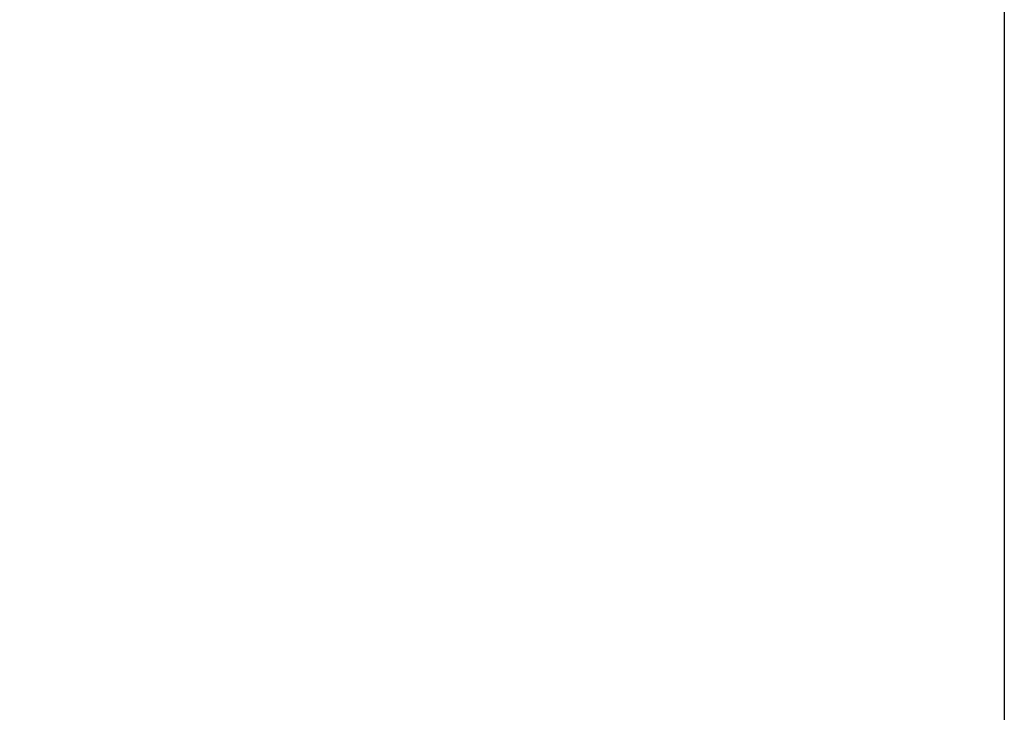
# Model space of a CAD drawing. Header units: millimetres. Extents: x 247761 to 294611, y 172579 to 236863.
# Tile 85 of 256: x 249764 to 249793, y 185345 to 185366. Entities that reach past the tile are written whole.
import ezdxf

# ---------------------------------------------------------------- set-up
doc = ezdxf.new("R2010")
doc.units = ezdxf.units.MM
doc.layers.add('FASÁDA DETAILNÍ', color=4, linetype='Continuous')
doc.layers.add('NOVA', color=240, linetype='Continuous')

# ---------------------------------------------------------------- blocks, each defined once
blk = doc.blocks.new('A$C69D17D4D')
at = {"layer": 'FASÁDA DETAILNÍ'}
blk.add_lwpolyline([(-24895.25401524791, 12040.64530968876), (-24895.25401524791, 12428.33608654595), (-24851.25401524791, 12428.33608654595), (-24851.25401524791, 12040.64530968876), (-24851.25401524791, 11959.6744308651), (-24895.25401524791, 11959.6744308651)], close=True, dxfattribs=at)

msp = doc.modelspace()

# ---------------------------------------------------------------- block references
at = {"layer": 'NOVA', "ltscale": 300}
msp.add_blockref('A$C69D17D4D', (274644.5174331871, 173371.2585875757), dxfattribs=at)

doc.saveas('drawing.dxf')
